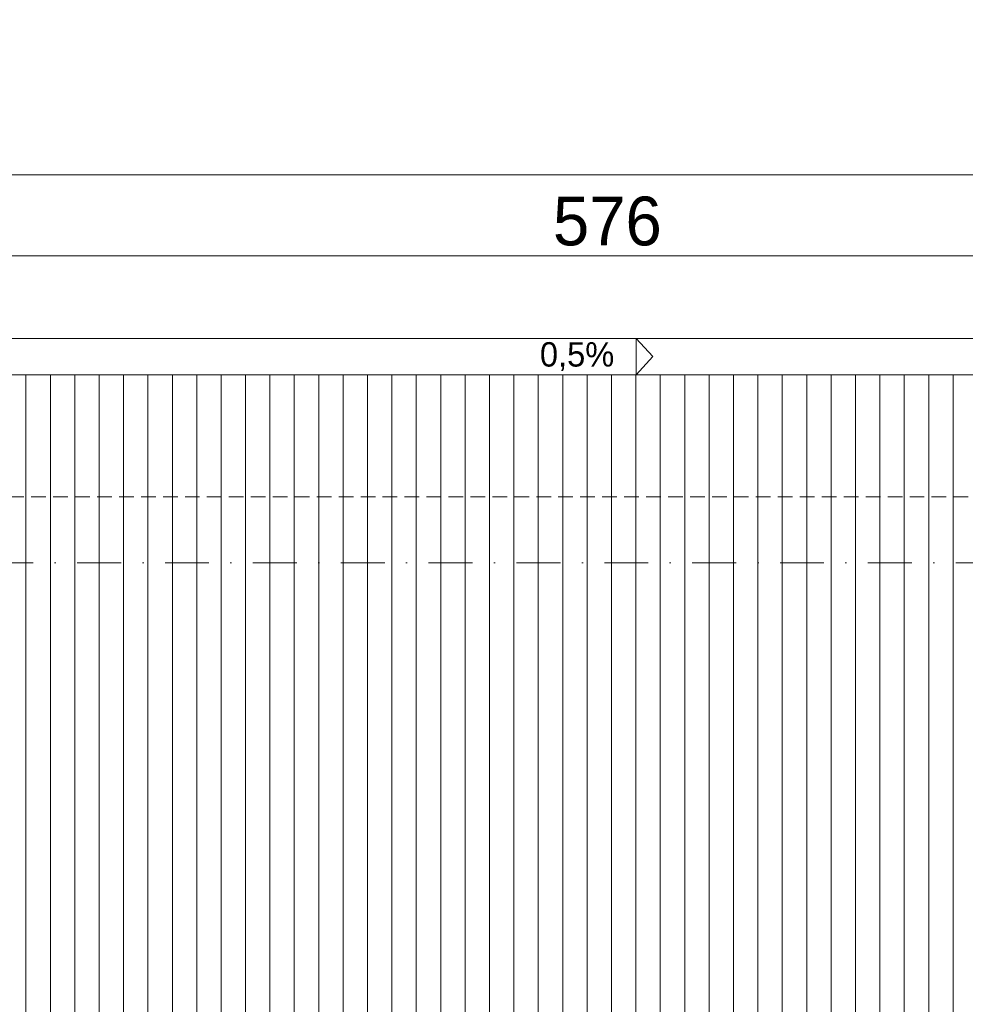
# Model space of a CAD drawing. Header units: millimetres. Extents: x 100377 to 139599, y -1988 to 13993.
# Tile 52 of 53: x 131937 to 135812, y 9957 to 13993. Entities that reach past the tile are written whole.
import ezdxf

# ---------------------------------------------------------------- set-up
doc = ezdxf.new("R2010")
doc.units = ezdxf.units.MM
doc.header["$MEASUREMENT"] = 0
doc.linetypes.add('Kropki i Kreski', pattern=[360, 180, -90, 0, -90])
doc.linetypes.add('Przerywana gęsta', pattern=[90, 60, -30])
for name, color, linetype, lineweight in [('Nowe_0_Nr_pióra__1', 7, 'Continuous', 13), ('Nowe_0_Nr_pióra__2', 251, 'Continuous', 13), ('Nowe_299-A Wymiary Opisy_Nr_pióra__1', 7, 'Continuous', 13), ('Nowe_299-A Wymiary Opisy_Nr_pióra__21', 7, 'Continuous', 25), ('Nowe_830-G Teksty Etykiety_Nr_pióra__1', 7, 'Continuous', 13)]:
    doc.layers.add(name, color=color, linetype=linetype, lineweight=lineweight)
doc.layers.add('Nowe_299-A Wymiary Opisy', color=7, linetype='Continuous')
doc.styles.add('STYL_AUTOMATYCZNY_1', font='txt')
doc.dimstyles.new('STYL_AUTOMATYCZNY__2', dxfattribs={"dimtxt": 200, "dimasz": 47.5, "dimexe": 0.18, "dimexo": 300, "dimgap": 0.09, "dimtad": 1, "dimtih": 1, "dimtoh": 1, "dimdec": 0, "dimlfac": 0.1, "dimzin": 0, "dimdsep": 46, "dimtxsty": 'STYL_AUTOMATYCZNY_1', "dimblk": 'ARROWHEAD_2', "dimblk1": 'ARROWHEAD_2', "dimblk2": 'ARROWHEAD_2', "dimcen": 0.09, "dimclrd": 7, "dimclre": 7, "dimclrt": 7, "dimadec": 1, "dimazin": 0, "dimtfac": 1, "dimtdec": 4, "dimtmove": 0, "dimatfit": 3, "dimfxl": 0, "dimtolj": 1, "dimtzin": 0, "dimarcsym": 0})

# ---------------------------------------------------------------- blocks, each defined once
blk = doc.blocks.new('*X4')
at = {"layer": 'Nowe_0_Nr_pióra__2', "color": 251, "linetype": 'Continuous', "lineweight": 13}
for p, q in [((131962.4, 12287), (131962.4, 12537)), ((131962.4, 12287), (131962.4, 12537)), ((132062.4, 12287), (132062.4, 12537)), ((132062.4, 12287), (132062.4, 12537)), ((132162.4, 12287), (132162.4, 12537)), ((132162.4, 12287), (132162.4, 12537)), ((132262.4, 12287), (132262.4, 12537)), ((132262.4, 12287), (132262.4, 12537)), ((132362.4, 12287), (132362.4, 12537)), ((132362.4, 12287), (132362.4, 12537)), ((132462.4, 12287), (132462.4, 12537)), ((132462.4, 12287), (132462.4, 12537)), ((132562.4, 12287), (132562.4, 12537)), ((132562.4, 12287), (132562.4, 12537)), ((132662.4, 12287), (132662.4, 12537)), ((132662.4, 12287), (132662.4, 12537)), ((132762.4, 12287), (132762.4, 12537)), ((132762.4, 12287), (132762.4, 12537)), ((132862.4, 12287), (132862.4, 12537)), ((132862.4, 12287), (132862.4, 12537)), ((132962.4, 12287), (132962.4, 12537)), ((132962.4, 12287), (132962.4, 12537)), ((133062.4, 12287), (133062.4, 12537)), ((133062.4, 12287), (133062.4, 12537)), ((133162.4, 12287), (133162.4, 12537)), ((133162.4, 12287), (133162.4, 12537)), ((133262.4, 12287), (133262.4, 12537)), ((133262.4, 12287), (133262.4, 12537)), ((133362.4, 12287), (133362.4, 12537)), ((133362.4, 12287), (133362.4, 12537)), ((133462.4, 12287), (133462.4, 12537)), ((133462.4, 12287), (133462.4, 12537)), ((133562.4, 12287), (133562.4, 12537)), ((133562.4, 12287), (133562.4, 12537)), ((133662.4, 12287), (133662.4, 12537)), ((133662.4, 12287), (133662.4, 12537)), ((133762.4, 12287), (133762.4, 12537)), ((133762.4, 12287), (133762.4, 12537)), ((133862.4, 12287), (133862.4, 12537)), ((133862.4, 12287), (133862.4, 12537)), ((133962.4, 12287), (133962.4, 12537)), ((133962.4, 12287), (133962.4, 12537)), ((134062.4, 12287), (134062.4, 12537)), ((134062.4, 12287), (134062.4, 12537)), ((134162.4, 12287), (134162.4, 12537)), ((134162.4, 12287), (134162.4, 12537)), ((134262.4, 12287), (134262.4, 12537)), ((134262.4, 12287), (134262.4, 12537)), ((134362.4, 12287), (134362.4, 12537)), ((134362.4, 12287), (134362.4, 12537)), ((134462.4, 12287), (134462.4, 12537)), ((134462.4, 12287), (134462.4, 12537)), ((134562.4, 12287), (134562.4, 12537)), ((134562.4, 12287), (134562.4, 12537)), ((134662.4, 12287), (134662.4, 12537)), ((134662.4, 12287), (134662.4, 12537)), ((134762.4, 12287), (134762.4, 12537)), ((134762.4, 12287), (134762.4, 12537)), ((134862.4, 12287), (134862.4, 12537)), ((134862.4, 12287), (134862.4, 12537)), ((134962.4, 12287), (134962.4, 12537)), ((134962.4, 12287), (134962.4, 12537)), ((135062.4, 12287), (135062.4, 12537)), ((135062.4, 12287), (135062.4, 12537)), ((135162.4, 12287), (135162.4, 12537)), ((135162.4, 12287), (135162.4, 12537)), ((135262.4, 12287), (135262.4, 12537)), ((135262.4, 12287), (135262.4, 12537)), ((135362.4, 12287), (135362.4, 12537)), ((135362.4, 12287), (135362.4, 12537)), ((135462.4, 12287), (135462.4, 12537)), ((135462.4, 12287), (135462.4, 12537)), ((135562.4, 12287), (135562.4, 12537)), ((135562.4, 12287), (135562.4, 12537)), ((135662.4, 12287), (135662.4, 12537)), ((135662.4, 12287), (135662.4, 12537)), ((135762.4, 12287), (135762.4, 12537)), ((135762.4, 12287), (135762.4, 12537)), ((131962.4, 12037), (131962.4, 12287)), ((131962.4, 12037), (131962.4, 12287)), ((132062.4, 12037), (132062.4, 12287)), ((132062.4, 12037), (132062.4, 12287)), ((132162.4, 12037), (132162.4, 12287)), ((132162.4, 12037), (132162.4, 12287)), ((132262.4, 12037), (132262.4, 12287)), ((132262.4, 12037), (132262.4, 12287)), ((132362.4, 12037), (132362.4, 12287)), ((132362.4, 12037), (132362.4, 12287)), ((132462.4, 12037), (132462.4, 12287)), ((132462.4, 12037), (132462.4, 12287)), ((132562.4, 12037), (132562.4, 12287)), ((132562.4, 12037), (132562.4, 12287)), ((132662.4, 12037), (132662.4, 12287)), ((132662.4, 12037), (132662.4, 12287)), ((132762.4, 12037), (132762.4, 12287)), ((132762.4, 12037), (132762.4, 12287)), ((132862.4, 12037), (132862.4, 12287)), ((132862.4, 12037), (132862.4, 12287)), ((132962.4, 12037), (132962.4, 12287)), ((132962.4, 12037), (132962.4, 12287)), ((133062.4, 12037), (133062.4, 12287)), ((133062.4, 12037), (133062.4, 12287)), ((133162.4, 12037), (133162.4, 12287)), ((133162.4, 12037), (133162.4, 12287)), ((133262.4, 12037), (133262.4, 12287)), ((133262.4, 12037), (133262.4, 12287)), ((133362.4, 12037), (133362.4, 12287)), ((133362.4, 12037), (133362.4, 12287)), ((133462.4, 12037), (133462.4, 12287)), ((133462.4, 12037), (133462.4, 12287)), ((133562.4, 12037), (133562.4, 12287)), ((133562.4, 12037), (133562.4, 12287)), ((133662.4, 12037), (133662.4, 12287)), ((133662.4, 12037), (133662.4, 12287)), ((133762.4, 12037), (133762.4, 12287)), ((133762.4, 12037), (133762.4, 12287)), ((133862.4, 12037), (133862.4, 12287)), ((133862.4, 12037), (133862.4, 12287)), ((133962.4, 12037), (133962.4, 12287)), ((133962.4, 12037), (133962.4, 12287)), ((134062.4, 12037), (134062.4, 12287)), ((134062.4, 12037), (134062.4, 12287)), ((134162.4, 12037), (134162.4, 12287)), ((134162.4, 12037), (134162.4, 12287)), ((134262.4, 12037), (134262.4, 12287)), ((134262.4, 12037), (134262.4, 12287)), ((134362.4, 12037), (134362.4, 12287)), ((134362.4, 12037), (134362.4, 12287)), ((134462.4, 12037), (134462.4, 12287)), ((134462.4, 12037), (134462.4, 12287)), ((134562.4, 12037), (134562.4, 12287)), ((134562.4, 12037), (134562.4, 12287)), ((134662.4, 12037), (134662.4, 12287)), ((134662.4, 12037), (134662.4, 12287)), ((134762.4, 12037), (134762.4, 12287)), ((134762.4, 12037), (134762.4, 12287)), ((134862.4, 12037), (134862.4, 12287)), ((134862.4, 12037), (134862.4, 12287)), ((134962.4, 12037), (134962.4, 12287)), ((134962.4, 12037), (134962.4, 12287)), ((135062.4, 12037), (135062.4, 12287)), ((135062.4, 12037), (135062.4, 12287)), ((135162.4, 12037), (135162.4, 12287)), ((135162.4, 12037), (135162.4, 12287)), ((135262.4, 12037), (135262.4, 12287)), ((135262.4, 12037), (135262.4, 12287)), ((135362.4, 12037), (135362.4, 12287)), ((135362.4, 12037), (135362.4, 12287)), ((135462.4, 12037), (135462.4, 12287)), ((135462.4, 12037), (135462.4, 12287)), ((135562.4, 12037), (135562.4, 12287)), ((135562.4, 12037), (135562.4, 12287)), ((135662.4, 12037), (135662.4, 12287)), ((135662.4, 12037), (135662.4, 12287)), ((135762.4, 12037), (135762.4, 12287)), ((135762.4, 12037), (135762.4, 12287)), ((131962.4, 11787), (131962.4, 12037)), ((131962.4, 11787), (131962.4, 12037)), ((132062.4, 11787), (132062.4, 12037)), ((132062.4, 11787), (132062.4, 12037)), ((132162.4, 11787), (132162.4, 12037)), ((132162.4, 11787), (132162.4, 12037)), ((132262.4, 11787), (132262.4, 12037)), ((132262.4, 11787), (132262.4, 12037)), ((132362.4, 11787), (132362.4, 12037)), ((132362.4, 11787), (132362.4, 12037)), ((132462.4, 11787), (132462.4, 12037)), ((132462.4, 11787), (132462.4, 12037)), ((132562.4, 11787), (132562.4, 12037)), ((132562.4, 11787), (132562.4, 12037)), ((132662.4, 11787), (132662.4, 12037)), ((132662.4, 11787), (132662.4, 12037)), ((132762.4, 11787), (132762.4, 12037)), ((132762.4, 11787), (132762.4, 12037)), ((132862.4, 11787), (132862.4, 12037)), ((132862.4, 11787), (132862.4, 12037)), ((132962.4, 11787), (132962.4, 12037)), ((132962.4, 11787), (132962.4, 12037)), ((133062.4, 11787), (133062.4, 12037)), ((133062.4, 11787), (133062.4, 12037)), ((133162.4, 11787), (133162.4, 12037)), ((133162.4, 11787), (133162.4, 12037)), ((133262.4, 11787), (133262.4, 12037)), ((133262.4, 11787), (133262.4, 12037)), ((133362.4, 11787), (133362.4, 12037)), ((133362.4, 11787), (133362.4, 12037)), ((133462.4, 11787), (133462.4, 12037)), ((133462.4, 11787), (133462.4, 12037)), ((133562.4, 11787), (133562.4, 12037)), ((133562.4, 11787), (133562.4, 12037)), ((133662.4, 11787), (133662.4, 12037)), ((133662.4, 11787), (133662.4, 12037)), ((133762.4, 11787), (133762.4, 12037)), ((133762.4, 11787), (133762.4, 12037)), ((133862.4, 11787), (133862.4, 12037)), ((133862.4, 11787), (133862.4, 12037)), ((133962.4, 11787), (133962.4, 12037)), ((133962.4, 11787), (133962.4, 12037)), ((134062.4, 11787), (134062.4, 12037)), ((134062.4, 11787), (134062.4, 12037)), ((134162.4, 11787), (134162.4, 12037)), ((134162.4, 11787), (134162.4, 12037)), ((134262.4, 11787), (134262.4, 12037)), ((134262.4, 11787), (134262.4, 12037)), ((134362.4, 11787), (134362.4, 12037)), ((134362.4, 11787), (134362.4, 12037)), ((134462.4, 11787), (134462.4, 12037)), ((134462.4, 11787), (134462.4, 12037)), ((134562.4, 11787), (134562.4, 12037)), ((134562.4, 11787), (134562.4, 12037)), ((134662.4, 11787), (134662.4, 12037)), ((134662.4, 11787), (134662.4, 12037)), ((134762.4, 11787), (134762.4, 12037)), ((134762.4, 11787), (134762.4, 12037)), ((134862.4, 11787), (134862.4, 12037)), ((134862.4, 11787), (134862.4, 12037)), ((134962.4, 11787), (134962.4, 12037)), ((134962.4, 11787), (134962.4, 12037)), ((135062.4, 11787), (135062.4, 12037)), ((135062.4, 11787), (135062.4, 12037)), ((135162.4, 11787), (135162.4, 12037)), ((135162.4, 11787), (135162.4, 12037)), ((135262.4, 11787), (135262.4, 12037)), ((135262.4, 11787), (135262.4, 12037)), ((135362.4, 11787), (135362.4, 12037)), ((135362.4, 11787), (135362.4, 12037)), ((135462.4, 11787), (135462.4, 12037)), ((135462.4, 11787), (135462.4, 12037)), ((135562.4, 11787), (135562.4, 12037)), ((135562.4, 11787), (135562.4, 12037)), ((135662.4, 11787), (135662.4, 12037)), ((135662.4, 11787), (135662.4, 12037)), ((135762.4, 11787), (135762.4, 12037)), ((135762.4, 11787), (135762.4, 12037)), ((131962.4, 11537), (131962.4, 11787)), ((131962.4, 11537), (131962.4, 11787)), ((132062.4, 11537), (132062.4, 11787)), ((132062.4, 11537), (132062.4, 11787)), ((132162.4, 11537), (132162.4, 11787)), ((132162.4, 11537), (132162.4, 11787)), ((132262.4, 11537), (132262.4, 11787)), ((132262.4, 11537), (132262.4, 11787)), ((132362.4, 11537), (132362.4, 11787)), ((132362.4, 11537), (132362.4, 11787)), ((132462.4, 11537), (132462.4, 11787)), ((132462.4, 11537), (132462.4, 11787)), ((132562.4, 11537), (132562.4, 11787)), ((132562.4, 11537), (132562.4, 11787)), ((132662.4, 11537), (132662.4, 11787)), ((132662.4, 11537), (132662.4, 11787)), ((132762.4, 11537), (132762.4, 11787)), ((132762.4, 11537), (132762.4, 11787)), ((132862.4, 11537), (132862.4, 11787)), ((132862.4, 11537), (132862.4, 11787)), ((132962.4, 11537), (132962.4, 11787)), ((132962.4, 11537), (132962.4, 11787)), ((133062.4, 11537), (133062.4, 11787)), ((133062.4, 11537), (133062.4, 11787)), ((133162.4, 11537), (133162.4, 11787)), ((133162.4, 11537), (133162.4, 11787)), ((133262.4, 11537), (133262.4, 11787)), ((133262.4, 11537), (133262.4, 11787)), ((133362.4, 11537), (133362.4, 11787)), ((133362.4, 11537), (133362.4, 11787)), ((133462.4, 11537), (133462.4, 11787)), ((133462.4, 11537), (133462.4, 11787)), ((133562.4, 11537), (133562.4, 11787)), ((133562.4, 11537), (133562.4, 11787)), ((133662.4, 11537), (133662.4, 11787)), ((133662.4, 11537), (133662.4, 11787)), ((133762.4, 11537), (133762.4, 11787)), ((133762.4, 11537), (133762.4, 11787)), ((133862.4, 11537), (133862.4, 11787)), ((133862.4, 11537), (133862.4, 11787)), ((133962.4, 11537), (133962.4, 11787)), ((133962.4, 11537), (133962.4, 11787)), ((134062.4, 11537), (134062.4, 11787)), ((134062.4, 11537), (134062.4, 11787)), ((134162.4, 11537), (134162.4, 11787)), ((134162.4, 11537), (134162.4, 11787)), ((134262.4, 11537), (134262.4, 11787)), ((134262.4, 11537), (134262.4, 11787)), ((134362.4, 11537), (134362.4, 11787)), ((134362.4, 11537), (134362.4, 11787)), ((134462.4, 11537), (134462.4, 11787)), ((134462.4, 11537), (134462.4, 11787)), ((134562.4, 11537), (134562.4, 11787)), ((134562.4, 11537), (134562.4, 11787)), ((134662.4, 11537), (134662.4, 11787)), ((134662.4, 11537), (134662.4, 11787)), ((134762.4, 11537), (134762.4, 11787)), ((134762.4, 11537), (134762.4, 11787)), ((134862.4, 11537), (134862.4, 11787)), ((134862.4, 11537), (134862.4, 11787)), ((134962.4, 11537), (134962.4, 11787)), ((134962.4, 11537), (134962.4, 11787)), ((135062.4, 11537), (135062.4, 11787)), ((135062.4, 11537), (135062.4, 11787)), ((135162.4, 11537), (135162.4, 11787)), ((135162.4, 11537), (135162.4, 11787)), ((135262.4, 11537), (135262.4, 11787)), ((135262.4, 11537), (135262.4, 11787)), ((135362.4, 11537), (135362.4, 11787)), ((135362.4, 11537), (135362.4, 11787)), ((135462.4, 11537), (135462.4, 11787)), ((135462.4, 11537), (135462.4, 11787)), ((135562.4, 11537), (135562.4, 11787)), ((135562.4, 11537), (135562.4, 11787)), ((135662.4, 11537), (135662.4, 11787)), ((135662.4, 11537), (135662.4, 11787)), ((135762.4, 11537), (135762.4, 11787)), ((135762.4, 11537), (135762.4, 11787)), ((131962.4, 11287), (131962.4, 11537)), ((131962.4, 11287), (131962.4, 11537)), ((132062.4, 11287), (132062.4, 11537)), ((132062.4, 11287), (132062.4, 11537)), ((132162.4, 11287), (132162.4, 11537)), ((132162.4, 11287), (132162.4, 11537)), ((132262.4, 11287), (132262.4, 11537)), ((132262.4, 11287), (132262.4, 11537)), ((132362.4, 11287), (132362.4, 11537)), ((132362.4, 11287), (132362.4, 11537)), ((132462.4, 11287), (132462.4, 11537)), ((132462.4, 11287), (132462.4, 11537)), ((132562.4, 11287), (132562.4, 11537)), ((132562.4, 11287), (132562.4, 11537)), ((132662.4, 11287), (132662.4, 11537)), ((132662.4, 11287), (132662.4, 11537)), ((132762.4, 11287), (132762.4, 11537)), ((132762.4, 11287), (132762.4, 11537)), ((132862.4, 11287), (132862.4, 11537)), ((132862.4, 11287), (132862.4, 11537)), ((132962.4, 11287), (132962.4, 11537)), ((132962.4, 11287), (132962.4, 11537)), ((133062.4, 11287), (133062.4, 11537)), ((133062.4, 11287), (133062.4, 11537)), ((133162.4, 11287), (133162.4, 11537)), ((133162.4, 11287), (133162.4, 11537)), ((133262.4, 11287), (133262.4, 11537)), ((133262.4, 11287), (133262.4, 11537)), ((133362.4, 11287), (133362.4, 11537)), ((133362.4, 11287), (133362.4, 11537)), ((133462.4, 11287), (133462.4, 11537)), ((133462.4, 11287), (133462.4, 11537)), ((133562.4, 11287), (133562.4, 11537)), ((133562.4, 11287), (133562.4, 11537)), ((133662.4, 11287), (133662.4, 11537)), ((133662.4, 11287), (133662.4, 11537)), ((133762.4, 11287), (133762.4, 11537)), ((133762.4, 11287), (133762.4, 11537)), ((133862.4, 11287), (133862.4, 11537)), ((133862.4, 11287), (133862.4, 11537)), ((133962.4, 11287), (133962.4, 11537)), ((133962.4, 11287), (133962.4, 11537)), ((134062.4, 11287), (134062.4, 11537)), ((134062.4, 11287), (134062.4, 11537)), ((134162.4, 11287), (134162.4, 11537)), ((134162.4, 11287), (134162.4, 11537)), ((134262.4, 11287), (134262.4, 11537)), ((134262.4, 11287), (134262.4, 11537)), ((134362.4, 11287), (134362.4, 11537)), ((134362.4, 11287), (134362.4, 11537)), ((134462.4, 11287), (134462.4, 11537)), ((134462.4, 11287), (134462.4, 11537)), ((134562.4, 11287), (134562.4, 11537)), ((134562.4, 11287), (134562.4, 11537)), ((134662.4, 11287), (134662.4, 11537)), ((134662.4, 11287), (134662.4, 11537)), ((134762.4, 11287), (134762.4, 11537)), ((134762.4, 11287), (134762.4, 11537)), ((134862.4, 11287), (134862.4, 11537)), ((134862.4, 11287), (134862.4, 11537)), ((134962.4, 11287), (134962.4, 11537)), ((134962.4, 11287), (134962.4, 11537)), ((135062.4, 11287), (135062.4, 11537)), ((135062.4, 11287), (135062.4, 11537)), ((135162.4, 11287), (135162.4, 11537)), ((135162.4, 11287), (135162.4, 11537)), ((135262.4, 11287), (135262.4, 11537)), ((135262.4, 11287), (135262.4, 11537)), ((135362.4, 11287), (135362.4, 11537)), ((135362.4, 11287), (135362.4, 11537)), ((135462.4, 11287), (135462.4, 11537)), ((135462.4, 11287), (135462.4, 11537)), ((135562.4, 11287), (135562.4, 11537)), ((135562.4, 11287), (135562.4, 11537)), ((135662.4, 11287), (135662.4, 11537)), ((135662.4, 11287), (135662.4, 11537)), ((135762.4, 11287), (135762.4, 11537)), ((135762.4, 11287), (135762.4, 11537)), ((131962.4, 11037), (131962.4, 11287)), ((131962.4, 11037), (131962.4, 11287)), ((132062.4, 11037), (132062.4, 11287)), ((132062.4, 11037), (132062.4, 11287)), ((132162.4, 11037), (132162.4, 11287)), ((132162.4, 11037), (132162.4, 11287)), ((132262.4, 11037), (132262.4, 11287)), ((132262.4, 11037), (132262.4, 11287)), ((132362.4, 11037), (132362.4, 11287)), ((132362.4, 11037), (132362.4, 11287)), ((132462.4, 11037), (132462.4, 11287)), ((132462.4, 11037), (132462.4, 11287)), ((132562.4, 11037), (132562.4, 11287)), ((132562.4, 11037), (132562.4, 11287)), ((132662.4, 11037), (132662.4, 11287)), ((132662.4, 11037), (132662.4, 11287)), ((132762.4, 11037), (132762.4, 11287)), ((132762.4, 11037), (132762.4, 11287)), ((132862.4, 11037), (132862.4, 11287)), ((132862.4, 11037), (132862.4, 11287)), ((132962.4, 11037), (132962.4, 11287)), ((132962.4, 11037), (132962.4, 11287)), ((133062.4, 11037), (133062.4, 11287)), ((133062.4, 11037), (133062.4, 11287)), ((133162.4, 11037), (133162.4, 11287)), ((133162.4, 11037), (133162.4, 11287)), ((133262.4, 11037), (133262.4, 11287)), ((133262.4, 11037), (133262.4, 11287)), ((133362.4, 11037), (133362.4, 11287)), ((133362.4, 11037), (133362.4, 11287)), ((133462.4, 11037), (133462.4, 11287)), ((133462.4, 11037), (133462.4, 11287)), ((133562.4, 11037), (133562.4, 11287)), ((133562.4, 11037), (133562.4, 11287)), ((133662.4, 11037), (133662.4, 11287)), ((133662.4, 11037), (133662.4, 11287)), ((133762.4, 11037), (133762.4, 11287)), ((133762.4, 11037), (133762.4, 11287)), ((133862.4, 11037), (133862.4, 11287)), ((133862.4, 11037), (133862.4, 11287)), ((133962.4, 11037), (133962.4, 11287)), ((133962.4, 11037), (133962.4, 11287)), ((134062.4, 11037), (134062.4, 11287)), ((134062.4, 11037), (134062.4, 11287)), ((134162.4, 11037), (134162.4, 11287)), ((134162.4, 11037), (134162.4, 11287)), ((134262.4, 11037), (134262.4, 11287)), ((134262.4, 11037), (134262.4, 11287)), ((134362.4, 11037), (134362.4, 11287)), ((134362.4, 11037), (134362.4, 11287)), ((134462.4, 11037), (134462.4, 11287)), ((134462.4, 11037), (134462.4, 11287)), ((134562.4, 11037), (134562.4, 11287)), ((134562.4, 11037), (134562.4, 11287)), ((134662.4, 11037), (134662.4, 11287)), ((134662.4, 11037), (134662.4, 11287)), ((134762.4, 11037), (134762.4, 11287)), ((134762.4, 11037), (134762.4, 11287)), ((134862.4, 11037), (134862.4, 11287)), ((134862.4, 11037), (134862.4, 11287)), ((134962.4, 11037), (134962.4, 11287)), ((134962.4, 11037), (134962.4, 11287)), ((135062.4, 11037), (135062.4, 11287)), ((135062.4, 11037), (135062.4, 11287)), ((135162.4, 11037), (135162.4, 11287)), ((135162.4, 11037), (135162.4, 11287)), ((135262.4, 11037), (135262.4, 11287)), ((135262.4, 11037), (135262.4, 11287)), ((135362.4, 11037), (135362.4, 11287)), ((135362.4, 11037), (135362.4, 11287)), ((135462.4, 11037), (135462.4, 11287)), ((135462.4, 11037), (135462.4, 11287)), ((135562.4, 11037), (135562.4, 11287)), ((135562.4, 11037), (135562.4, 11287)), ((135662.4, 11037), (135662.4, 11287)), ((135662.4, 11037), (135662.4, 11287)), ((135762.4, 11037), (135762.4, 11287)), ((135762.4, 11037), (135762.4, 11287)), ((131962.4, 10787), (131962.4, 11037)), ((131962.4, 10787), (131962.4, 11037)), ((132062.4, 10787), (132062.4, 11037)), ((132062.4, 10787), (132062.4, 11037)), ((132162.4, 10787), (132162.4, 11037)), ((132162.4, 10787), (132162.4, 11037)), ((132262.4, 10787), (132262.4, 11037)), ((132262.4, 10787), (132262.4, 11037)), ((132362.4, 10787), (132362.4, 11037)), ((132362.4, 10787), (132362.4, 11037)), ((132462.4, 10787), (132462.4, 11037)), ((132462.4, 10787), (132462.4, 11037)), ((132562.4, 10787), (132562.4, 11037)), ((132562.4, 10787), (132562.4, 11037)), ((132662.4, 10787), (132662.4, 11037)), ((132662.4, 10787), (132662.4, 11037)), ((132762.4, 10787), (132762.4, 11037)), ((132762.4, 10787), (132762.4, 11037)), ((132862.4, 10787), (132862.4, 11037)), ((132862.4, 10787), (132862.4, 11037)), ((132962.4, 10787), (132962.4, 11037)), ((132962.4, 10787), (132962.4, 11037)), ((133062.4, 10787), (133062.4, 11037)), ((133062.4, 10787), (133062.4, 11037)), ((133162.4, 10787), (133162.4, 11037)), ((133162.4, 10787), (133162.4, 11037)), ((133262.4, 10787), (133262.4, 11037)), ((133262.4, 10787), (133262.4, 11037)), ((133362.4, 10787), (133362.4, 11037)), ((133362.4, 10787), (133362.4, 11037)), ((133462.4, 10787), (133462.4, 11037)), ((133462.4, 10787), (133462.4, 11037)), ((133562.4, 10787), (133562.4, 11037)), ((133562.4, 10787), (133562.4, 11037)), ((133662.4, 10787), (133662.4, 11037)), ((133662.4, 10787), (133662.4, 11037)), ((133762.4, 10787), (133762.4, 11037)), ((133762.4, 10787), (133762.4, 11037)), ((133862.4, 10787), (133862.4, 11037)), ((133862.4, 10787), (133862.4, 11037)), ((133962.4, 10787), (133962.4, 11037)), ((133962.4, 10787), (133962.4, 11037)), ((134062.4, 10787), (134062.4, 11037)), ((134062.4, 10787), (134062.4, 11037)), ((134162.4, 10787), (134162.4, 11037)), ((134162.4, 10787), (134162.4, 11037)), ((134262.4, 10787), (134262.4, 11037)), ((134262.4, 10787), (134262.4, 11037)), ((134362.4, 10787), (134362.4, 11037)), ((134362.4, 10787), (134362.4, 11037)), ((134462.4, 10787), (134462.4, 11037)), ((134462.4, 10787), (134462.4, 11037)), ((134562.4, 10787), (134562.4, 11037)), ((134562.4, 10787), (134562.4, 11037)), ((134662.4, 10787), (134662.4, 11037)), ((134662.4, 10787), (134662.4, 11037)), ((134762.4, 10787), (134762.4, 11037)), ((134762.4, 10787), (134762.4, 11037)), ((134862.4, 10787), (134862.4, 11037)), ((134862.4, 10787), (134862.4, 11037)), ((134962.4, 10787), (134962.4, 11037)), ((134962.4, 10787), (134962.4, 11037)), ((135062.4, 10787), (135062.4, 11037)), ((135062.4, 10787), (135062.4, 11037)), ((135162.4, 10787), (135162.4, 11037)), ((135162.4, 10787), (135162.4, 11037)), ((135262.4, 10787), (135262.4, 11037)), ((135262.4, 10787), (135262.4, 11037)), ((135362.4, 10787), (135362.4, 11037)), ((135362.4, 10787), (135362.4, 11037)), ((135462.4, 10787), (135462.4, 11037)), ((135462.4, 10787), (135462.4, 11037)), ((135562.4, 10787), (135562.4, 11037)), ((135562.4, 10787), (135562.4, 11037)), ((135662.4, 10787), (135662.4, 11037)), ((135662.4, 10787), (135662.4, 11037)), ((135762.4, 10787), (135762.4, 11037)), ((135762.4, 10787), (135762.4, 11037)), ((131962.4, 10537), (131962.4, 10787)), ((131962.4, 10537), (131962.4, 10787)), ((132062.4, 10537), (132062.4, 10787)), ((132062.4, 10537), (132062.4, 10787)), ((132162.4, 10537), (132162.4, 10787)), ((132162.4, 10537), (132162.4, 10787)), ((132262.4, 10537), (132262.4, 10787)), ((132262.4, 10537), (132262.4, 10787)), ((132362.4, 10537), (132362.4, 10787)), ((132362.4, 10537), (132362.4, 10787)), ((132462.4, 10537), (132462.4, 10787)), ((132462.4, 10537), (132462.4, 10787)), ((132562.4, 10537), (132562.4, 10787)), ((132562.4, 10537), (132562.4, 10787)), ((132662.4, 10537), (132662.4, 10787)), ((132662.4, 10537), (132662.4, 10787)), ((132762.4, 10537), (132762.4, 10787)), ((132762.4, 10537), (132762.4, 10787)), ((132862.4, 10537), (132862.4, 10787)), ((132862.4, 10537), (132862.4, 10787)), ((132962.4, 10537), (132962.4, 10787)), ((132962.4, 10537), (132962.4, 10787)), ((133062.4, 10537), (133062.4, 10787)), ((133062.4, 10537), (133062.4, 10787)), ((133162.4, 10537), (133162.4, 10787)), ((133162.4, 10537), (133162.4, 10787)), ((133262.4, 10537), (133262.4, 10787)), ((133262.4, 10537), (133262.4, 10787)), ((133362.4, 10537), (133362.4, 10787)), ((133362.4, 10537), (133362.4, 10787)), ((133462.4, 10537), (133462.4, 10787)), ((133462.4, 10537), (133462.4, 10787)), ((133562.4, 10537), (133562.4, 10787)), ((133562.4, 10537), (133562.4, 10787)), ((133662.4, 10537), (133662.4, 10787)), ((133662.4, 10537), (133662.4, 10787)), ((133762.4, 10537), (133762.4, 10787)), ((133762.4, 10537), (133762.4, 10787)), ((133862.4, 10537), (133862.4, 10787)), ((133862.4, 10537), (133862.4, 10787)), ((133962.4, 10537), (133962.4, 10787)), ((133962.4, 10537), (133962.4, 10787)), ((134062.4, 10537), (134062.4, 10787)), ((134062.4, 10537), (134062.4, 10787)), ((134162.4, 10537), (134162.4, 10787)), ((134162.4, 10537), (134162.4, 10787)), ((134262.4, 10537), (134262.4, 10787)), ((134262.4, 10537), (134262.4, 10787)), ((134362.4, 10537), (134362.4, 10787)), ((134362.4, 10537), (134362.4, 10787)), ((134462.4, 10537), (134462.4, 10787)), ((134462.4, 10537), (134462.4, 10787)), ((134562.4, 10537), (134562.4, 10787)), ((134562.4, 10537), (134562.4, 10787)), ((134662.4, 10537), (134662.4, 10787)), ((134662.4, 10537), (134662.4, 10787)), ((134762.4, 10537), (134762.4, 10787)), ((134762.4, 10537), (134762.4, 10787)), ((134862.4, 10537), (134862.4, 10787)), ((134862.4, 10537), (134862.4, 10787)), ((134962.4, 10537), (134962.4, 10787)), ((134962.4, 10537), (134962.4, 10787)), ((135062.4, 10537), (135062.4, 10787)), ((135062.4, 10537), (135062.4, 10787)), ((135162.4, 10537), (135162.4, 10787)), ((135162.4, 10537), (135162.4, 10787)), ((135262.4, 10537), (135262.4, 10787)), ((135262.4, 10537), (135262.4, 10787)), ((135362.4, 10537), (135362.4, 10787)), ((135362.4, 10537), (135362.4, 10787)), ((135462.4, 10537), (135462.4, 10787)), ((135462.4, 10537), (135462.4, 10787)), ((135562.4, 10537), (135562.4, 10787)), ((135562.4, 10537), (135562.4, 10787)), ((135662.4, 10537), (135662.4, 10787)), ((135662.4, 10537), (135662.4, 10787)), ((135762.4, 10537), (135762.4, 10787)), ((135762.4, 10537), (135762.4, 10787)), ((131962.4, 10287), (131962.4, 10537)), ((131962.4, 10287), (131962.4, 10537)), ((132062.4, 10287), (132062.4, 10537)), ((132062.4, 10287), (132062.4, 10537)), ((132162.4, 10287), (132162.4, 10537)), ((132162.4, 10287), (132162.4, 10537)), ((132262.4, 10287), (132262.4, 10537)), ((132262.4, 10287), (132262.4, 10537)), ((132362.4, 10287), (132362.4, 10537)), ((132362.4, 10287), (132362.4, 10537)), ((132462.4, 10287), (132462.4, 10537)), ((132462.4, 10287), (132462.4, 10537)), ((132562.4, 10287), (132562.4, 10537)), ((132562.4, 10287), (132562.4, 10537)), ((132662.4, 10287), (132662.4, 10537)), ((132662.4, 10287), (132662.4, 10537)), ((132762.4, 10287), (132762.4, 10537)), ((132762.4, 10287), (132762.4, 10537)), ((132862.4, 10287), (132862.4, 10537)), ((132862.4, 10287), (132862.4, 10537)), ((132962.4, 10287), (132962.4, 10537)), ((132962.4, 10287), (132962.4, 10537)), ((133062.4, 10287), (133062.4, 10537)), ((133062.4, 10287), (133062.4, 10537)), ((133162.4, 10287), (133162.4, 10537)), ((133162.4, 10287), (133162.4, 10537)), ((133262.4, 10287), (133262.4, 10537)), ((133262.4, 10287), (133262.4, 10537)), ((133362.4, 10287), (133362.4, 10537)), ((133362.4, 10287), (133362.4, 10537)), ((133462.4, 10287), (133462.4, 10537)), ((133462.4, 10287), (133462.4, 10537)), ((133562.4, 10287), (133562.4, 10537)), ((133562.4, 10287), (133562.4, 10537)), ((133662.4, 10287), (133662.4, 10537)), ((133662.4, 10287), (133662.4, 10537)), ((133762.4, 10287), (133762.4, 10537)), ((133762.4, 10287), (133762.4, 10537)), ((133862.4, 10287), (133862.4, 10537)), ((133862.4, 10287), (133862.4, 10537)), ((133962.4, 10287), (133962.4, 10537)), ((133962.4, 10287), (133962.4, 10537)), ((134062.4, 10287), (134062.4, 10537)), ((134062.4, 10287), (134062.4, 10537)), ((134162.4, 10287), (134162.4, 10537)), ((134162.4, 10287), (134162.4, 10537)), ((134262.4, 10287), (134262.4, 10537)), ((134262.4, 10287), (134262.4, 10537)), ((134362.4, 10287), (134362.4, 10537)), ((134362.4, 10287), (134362.4, 10537)), ((134462.4, 10287), (134462.4, 10537)), ((134462.4, 10287), (134462.4, 10537)), ((134562.4, 10287), (134562.4, 10537)), ((134562.4, 10287), (134562.4, 10537)), ((134662.4, 10287), (134662.4, 10537)), ((134662.4, 10287), (134662.4, 10537)), ((134762.4, 10287), (134762.4, 10537)), ((134762.4, 10287), (134762.4, 10537)), ((134862.4, 10287), (134862.4, 10537)), ((134862.4, 10287), (134862.4, 10537)), ((134962.4, 10287), (134962.4, 10537)), ((134962.4, 10287), (134962.4, 10537)), ((135062.4, 10287), (135062.4, 10537)), ((135062.4, 10287), (135062.4, 10537)), ((135162.4, 10287), (135162.4, 10537)), ((135162.4, 10287), (135162.4, 10537)), ((135262.4, 10287), (135262.4, 10537)), ((135262.4, 10287), (135262.4, 10537)), ((135362.4, 10287), (135362.4, 10537)), ((135362.4, 10287), (135362.4, 10537)), ((135462.4, 10287), (135462.4, 10537)), ((135462.4, 10287), (135462.4, 10537)), ((135562.4, 10287), (135562.4, 10537)), ((135562.4, 10287), (135562.4, 10537)), ((135662.4, 10287), (135662.4, 10537)), ((135662.4, 10287), (135662.4, 10537)), ((135762.4, 10287), (135762.4, 10537)), ((135762.4, 10287), (135762.4, 10537)), ((131962.4, 10037), (131962.4, 10287)), ((131962.4, 10037), (131962.4, 10287)), ((132062.4, 10037), (132062.4, 10287)), ((132062.4, 10037), (132062.4, 10287)), ((132162.4, 10037), (132162.4, 10287)), ((132162.4, 10037), (132162.4, 10287)), ((132262.4, 10037), (132262.4, 10287)), ((132262.4, 10037), (132262.4, 10287)), ((132362.4, 10037), (132362.4, 10287)), ((132362.4, 10037), (132362.4, 10287)), ((132462.4, 10037), (132462.4, 10287)), ((132462.4, 10037), (132462.4, 10287)), ((132562.4, 10037), (132562.4, 10287)), ((132562.4, 10037), (132562.4, 10287)), ((132662.4, 10037), (132662.4, 10287)), ((132662.4, 10037), (132662.4, 10287)), ((132762.4, 10037), (132762.4, 10287)), ((132762.4, 10037), (132762.4, 10287)), ((132862.4, 10037), (132862.4, 10287)), ((132862.4, 10037), (132862.4, 10287)), ((132962.4, 10037), (132962.4, 10287)), ((132962.4, 10037), (132962.4, 10287)), ((133062.4, 10037), (133062.4, 10287)), ((133062.4, 10037), (133062.4, 10287)), ((133162.4, 10037), (133162.4, 10287)), ((133162.4, 10037), (133162.4, 10287)), ((133262.4, 10037), (133262.4, 10287)), ((133262.4, 10037), (133262.4, 10287)), ((133362.4, 10037), (133362.4, 10287)), ((133362.4, 10037), (133362.4, 10287)), ((133462.4, 10037), (133462.4, 10287)), ((133462.4, 10037), (133462.4, 10287)), ((133562.4, 10037), (133562.4, 10287)), ((133562.4, 10037), (133562.4, 10287)), ((133662.4, 10037), (133662.4, 10287)), ((133662.4, 10037), (133662.4, 10287)), ((133762.4, 10037), (133762.4, 10287)), ((133762.4, 10037), (133762.4, 10287)), ((133862.4, 10037), (133862.4, 10287)), ((133862.4, 10037), (133862.4, 10287)), ((133962.4, 10037), (133962.4, 10287)), ((133962.4, 10037), (133962.4, 10287)), ((134062.4, 10037), (134062.4, 10287)), ((134062.4, 10037), (134062.4, 10287)), ((134162.4, 10037), (134162.4, 10287)), ((134162.4, 10037), (134162.4, 10287)), ((134262.4, 10037), (134262.4, 10287)), ((134262.4, 10037), (134262.4, 10287)), ((134362.4, 10037), (134362.4, 10287)), ((134362.4, 10037), (134362.4, 10287)), ((134462.4, 10037), (134462.4, 10287)), ((134462.4, 10037), (134462.4, 10287)), ((134562.4, 10037), (134562.4, 10287)), ((134562.4, 10037), (134562.4, 10287)), ((134662.4, 10037), (134662.4, 10287)), ((134662.4, 10037), (134662.4, 10287)), ((134762.4, 10037), (134762.4, 10287)), ((134762.4, 10037), (134762.4, 10287)), ((134862.4, 10037), (134862.4, 10287)), ((134862.4, 10037), (134862.4, 10287)), ((134962.4, 10037), (134962.4, 10287)), ((134962.4, 10037), (134962.4, 10287)), ((135062.4, 10037), (135062.4, 10287)), ((135062.4, 10037), (135062.4, 10287)), ((135162.4, 10037), (135162.4, 10287)), ((135162.4, 10037), (135162.4, 10287)), ((135262.4, 10037), (135262.4, 10287)), ((135262.4, 10037), (135262.4, 10287)), ((135362.4, 10037), (135362.4, 10287)), ((135362.4, 10037), (135362.4, 10287)), ((135462.4, 10037), (135462.4, 10287)), ((135462.4, 10037), (135462.4, 10287)), ((135562.4, 10037), (135562.4, 10287)), ((135562.4, 10037), (135562.4, 10287)), ((135662.4, 10037), (135662.4, 10287)), ((135662.4, 10037), (135662.4, 10287)), ((135762.4, 10037), (135762.4, 10287)), ((135762.4, 10037), (135762.4, 10287)), ((131962.4, 9787), (131962.4, 10037)), ((131962.4, 9787), (131962.4, 10037)), ((132062.4, 9787), (132062.4, 10037)), ((132062.4, 9787), (132062.4, 10037)), ((132162.4, 9787), (132162.4, 10037)), ((132162.4, 9787), (132162.4, 10037)), ((132262.4, 9787), (132262.4, 10037)), ((132262.4, 9787), (132262.4, 10037)), ((132362.4, 9787), (132362.4, 10037)), ((132362.4, 9787), (132362.4, 10037)), ((132462.4, 9787), (132462.4, 10037)), ((132462.4, 9787), (132462.4, 10037)), ((132562.4, 9787), (132562.4, 10037)), ((132562.4, 9787), (132562.4, 10037)), ((132662.4, 9787), (132662.4, 10037)), ((132662.4, 9787), (132662.4, 10037)), ((132762.4, 9787), (132762.4, 10037)), ((132762.4, 9787), (132762.4, 10037)), ((132862.4, 9787), (132862.4, 10037)), ((132862.4, 9787), (132862.4, 10037)), ((132962.4, 9787), (132962.4, 10037)), ((132962.4, 9787), (132962.4, 10037)), ((133062.4, 9787), (133062.4, 10037)), ((133062.4, 9787), (133062.4, 10037)), ((133162.4, 9787), (133162.4, 10037)), ((133162.4, 9787), (133162.4, 10037)), ((133262.4, 9787), (133262.4, 10037)), ((133262.4, 9787), (133262.4, 10037)), ((133362.4, 9787), (133362.4, 10037)), ((133362.4, 9787), (133362.4, 10037)), ((133462.4, 9787), (133462.4, 10037)), ((133462.4, 9787), (133462.4, 10037)), ((133562.4, 9787), (133562.4, 10037)), ((133562.4, 9787), (133562.4, 10037)), ((133662.4, 9787), (133662.4, 10037)), ((133662.4, 9787), (133662.4, 10037)), ((133762.4, 9787), (133762.4, 10037)), ((133762.4, 9787), (133762.4, 10037)), ((133862.4, 9787), (133862.4, 10037)), ((133862.4, 9787), (133862.4, 10037)), ((133962.4, 9787), (133962.4, 10037)), ((133962.4, 9787), (133962.4, 10037)), ((134062.4, 9787), (134062.4, 10037)), ((134062.4, 9787), (134062.4, 10037)), ((134162.4, 9787), (134162.4, 10037)), ((134162.4, 9787), (134162.4, 10037)), ((134262.4, 9787), (134262.4, 10037)), ((134262.4, 9787), (134262.4, 10037)), ((134362.4, 9787), (134362.4, 10037)), ((134362.4, 9787), (134362.4, 10037)), ((134462.4, 9787), (134462.4, 10037)), ((134462.4, 9787), (134462.4, 10037)), ((134562.4, 9787), (134562.4, 10037)), ((134562.4, 9787), (134562.4, 10037)), ((134662.4, 9787), (134662.4, 10037)), ((134662.4, 9787), (134662.4, 10037)), ((134762.4, 9787), (134762.4, 10037)), ((134762.4, 9787), (134762.4, 10037)), ((134862.4, 9787), (134862.4, 10037)), ((134862.4, 9787), (134862.4, 10037)), ((134962.4, 9787), (134962.4, 10037)), ((134962.4, 9787), (134962.4, 10037)), ((135062.4, 9787), (135062.4, 10037)), ((135062.4, 9787), (135062.4, 10037)), ((135162.4, 9787), (135162.4, 10037)), ((135162.4, 9787), (135162.4, 10037)), ((135262.4, 9787), (135262.4, 10037)), ((135262.4, 9787), (135262.4, 10037)), ((135362.4, 9787), (135362.4, 10037)), ((135362.4, 9787), (135362.4, 10037)), ((135462.4, 9787), (135462.4, 10037)), ((135462.4, 9787), (135462.4, 10037)), ((135562.4, 9787), (135562.4, 10037)), ((135562.4, 9787), (135562.4, 10037)), ((135662.4, 9787), (135662.4, 10037)), ((135662.4, 9787), (135662.4, 10037)), ((135762.4, 9787), (135762.4, 10037)), ((135762.4, 9787), (135762.4, 10037))]:
    blk.add_line(p, q, dxfattribs=at)
blk = doc.blocks.new('Wypełnienie_2_1', base_point=(0, 0))
at = {"layer": 'Nowe_0_Nr_pióra__2', "color": 251, "linetype": 'Continuous', "lineweight": 13}
blk.add_blockref('*X4', (0, 0), dxfattribs=at)
blk = doc.blocks.new('*D17')
at = {"layer": 'Nowe_299-A Wymiary Opisy_Nr_pióra__1', "color": 7, "linetype": 'Continuous', "lineweight": 13}
for p, q in [((131472.4, 12978.4), (131472.4, 13072.1)), ((137227.4, 12978.4), (137227.4, 13072.1)), ((131472.4, 13025.3), (137227.4, 13025.3)), ((137227.4, 13025.3), (137258, 13025.3))]:
    blk.add_line(p, q, dxfattribs=at)
at = {"layer": 'Nowe_299-A Wymiary Opisy_Nr_pióra__21', "color": 7, "linetype": 'Continuous', "lineweight": 25}
for p, q in [((131490.4, 13056.5), (131454.4, 12994)), ((137209.4, 12994), (137245.4, 13056.5))]:
    blk.add_line(p, q, dxfattribs=at)
at = {"layer": 'Nowe_299-A Wymiary Opisy_Nr_pióra__1', "color": 7, "lineweight": 13, "insert": (134122.2, 13065.3), "char_height": 200, "attachment_point": 7, "style": 'STYL_AUTOMATYCZNY_1'}
blk.add_mtext('{\\A1;576}', dxfattribs=at)
blk = doc.blocks.new('ARROWHEAD_2')
at = {"color": 0, "linetype": 'Continuous', "lineweight": 0}
for p, q in [((0, 0), (-1, 0)), ((-0.378, -0.655), (0.378, 0.655))]:
    blk.add_line(p, q, dxfattribs=at)
blk = doc.blocks.new('*D18')
at = {"layer": 'Nowe_299-A Wymiary Opisy_Nr_pióra__1', "color": 7, "linetype": 'Continuous', "lineweight": 13}
for p, q in [((101964.4, 12987), (101964.4, 13403.8)), ((137960.4, 12987), (137960.4, 13403.8)), ((101933.8, 13356.9), (101964.4, 13356.9)), ((101964.4, 13356.9), (137960.4, 13356.9)), ((137960.4, 13356.9), (137991, 13356.9))]:
    blk.add_line(p, q, dxfattribs=at)
at = {"layer": 'Nowe_299-A Wymiary Opisy_Nr_pióra__21', "color": 7, "linetype": 'Continuous', "lineweight": 25}
for p, q in [((101982.4, 13388.1), (101946.4, 13325.6)), ((137942.4, 13325.6), (137978.4, 13388.1))]:
    blk.add_line(p, q, dxfattribs=at)
at = {"layer": 'Nowe_299-A Wymiary Opisy_Nr_pióra__1', "color": 7, "lineweight": 13, "insert": (119620.5, 13396.9), "char_height": 200, "attachment_point": 7, "style": 'STYL_AUTOMATYCZNY_1'}
blk.add_mtext('{\\A1;3\xa0600}', dxfattribs=at)

msp = doc.modelspace()

# ---------------------------------------------------------------- linework, layer by layer
at = {"layer": 'Nowe_0_Nr_pióra__1', "color": 7, "linetype": 'Continuous', "lineweight": 13}
for points in [[(101964.4, 12537), (101964.4, 12687), (137960.4, 12687), (137960.4, 12537)], [(134463.4, 12687), (134463.4, 12537)], [(134532.1, 12612), (134463.4, 12687)], [(134532.1, 12612), (134463.4, 12537)], [(137460.4, 6037), (137960.4, 6037), (137960.4, 12037), (137960.4, 12537), (102464.4, 12537), (101964.4, 12537), (101964.4, 6037), (102464.4, 6037)]]:
    msp.add_lwpolyline(points, dxfattribs=at)
at = {"layer": 'Nowe_0_Nr_pióra__1', "color": 7, "linetype": 'Przerywana gęsta', "lineweight": 13}
msp.add_lwpolyline([(137460.4, 37), (102464.4, 37), (102464.4, 12037), (137460.4, 12037)], close=True, dxfattribs=at)
at = {"layer": 'Nowe_0_Nr_pióra__1', "color": 7, "linetype": 'Kropki i Kreski', "lineweight": 13}
msp.add_lwpolyline([(100843.7, 11767), (139135.9, 11767)], dxfattribs=at)

# ---------------------------------------------------------------- block references
at = {"layer": 'Nowe_0_Nr_pióra__2', "color": 251, "linetype": 'Continuous', "lineweight": 13}
msp.add_blockref('Wypełnienie_2_1', (0, 0), dxfattribs=at)

# ---------------------------------------------------------------- texts
at = {"layer": 'Nowe_830-G Teksty Etykiety_Nr_pióra__1', "color": 7, "linetype": 'Continuous', "lineweight": 13, "insert": (134373.7, 12671.3), "char_height": 100, "attachment_point": 3, "style": 'STYL_AUTOMATYCZNY_1'}
msp.add_mtext('{\\A1;0,5%}', dxfattribs=at)

# ---------------------------------------------------------------- dimensions: what is measured, and where the dimension line sits
at = {"layer": 'Nowe_299-A Wymiary Opisy', "color": 7, "linetype": 'Continuous', "lineweight": 13}
for base, p1, p2, picture, middle in [((137960.4, 13356.9), (101964.4, 12687), (137960.4, 12687), '*D18', (119964, 13496.9)), ((137227.4042543, 13025.2706433), (131472.4042543, 13111.265854), (137227.4042543, 13175.7622621), '*D17', (134350.9522508, 13165.2706439))]:
    dim = msp.add_linear_dim(base=base, p1=p1, p2=p2, dimstyle='STYL_AUTOMATYCZNY__2', dxfattribs=at)
    dim.commit()
    dim.dimension.update_dxf_attribs({"geometry": picture, "text_midpoint": middle, "dimtype": 160})

doc.saveas('drawing.dxf')
